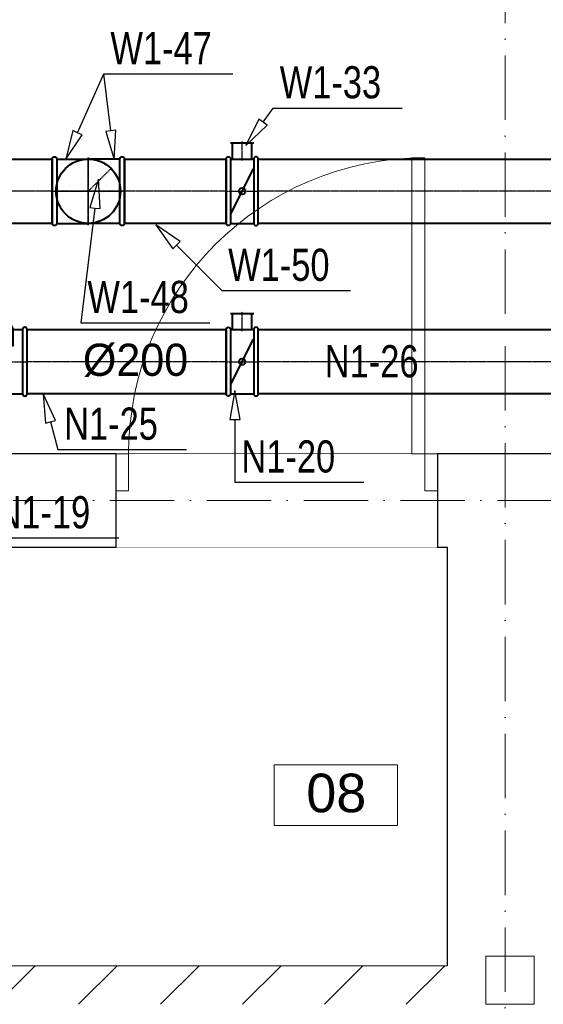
# Model space of a CAD drawing. Header units: millimetres. Extents: x 1700 to 4670, y 990 to 3874.
# Tile 20 of 110: x 2944 to 3107, y 1716 to 2022. Entities that reach past the tile are written whole.
import ezdxf
from ezdxf.enums import TextEntityAlignment as Align

# ---------------------------------------------------------------- set-up
doc = ezdxf.new("R2010")
doc.units = ezdxf.units.MM
for name, pattern in [('CENTER', [0.55, 0.37, -0.06, 0.06, -0.06]), ('Kropki i Kreski', [300, 200, -50, 0, -50]), ('Wipeout_Contour', [1000, 0, -1000])]:
    doc.linetypes.add(name, pattern=pattern)
doc.layers.get('0').update_dxf_attribs({"lineweight": 0})
for name, color, linetype in [('Nowe_210-A Pomieszczenia', 7, 'Continuous'), ('Nowe_420-K Ściany', 7, 'Continuous'), ('Nowe_440-K Słupy', 7, 'Continuous'), ('Nowe_Drzwi Archicad', 7, 'Continuous'), ('opisy mt', 7, 'Continuous'), ('WEN_N1-_ATRYBUT', 7, 'Continuous'), ('WEN_N1-_OSIE', 2, 'CENTER'), ('WEN_W1-_ATRYBUT', 7, 'Continuous'), ('WEN_W1-_OSIE', 2, 'CENTER')]:
    doc.layers.add(name, color=color, linetype=linetype)
for name, color, linetype, lineweight in [('Nowe_410-K Osie_Nr_pióra__18', 9, 'Continuous', 13), ('Nowe_420-K Ściany_Nr_pióra__1', 7, 'Continuous', 13), ('Nowe_420-K Ściany_Nr_pióra__27', 7, 'Continuous', 25), ('Nowe_440-K Słupy_Nr_pióra__28', 7, 'Continuous', 25), ('Nowe_810-G Ogólne_Nr_pióra__1', 7, 'Continuous', 13), ('Nowe_Drzwi Archicad_Nr_pióra__23', 7, 'Continuous', 15), ('Nowe_Drzwi Archicad_Nr_pióra__27', 7, 'Continuous', 25), ('Nowe_Drzwi Archicad_Nr_pióra__3', 7, 'Continuous', 13), ('Nowe_Metryczki pomieszczeń Archicada_Nr_pióra__6', 7, 'Continuous', 13), ('WEN_N1-_ZLICZAC', 170, 'Continuous', 40), ('WEN_W1-_ZLICZAC', 10, 'Continuous', 40)]:
    doc.layers.add(name, color=color, linetype=linetype, lineweight=lineweight)
doc.styles.add('STYL_AUTOMATYCZNY_1', font='txt')
doc.styles.add('STYL_WENTYLE', font='txt', dxfattribs={"width": 0.8})

# ---------------------------------------------------------------- blocks, each defined once
blk = doc.blocks.new('Pom. porządkowe_08_3_1', base_point=(10133.9, -10380.2))
at = {"color": 254, "linetype": 'Wipeout_Contour', "lineweight": 0, "ltscale": 58029.977032}
blk.add_wipeout([(9942.3, -10285.9), (9942.3, -10474.5), (10325.4, -10474.5), (10325.4, -10285.9)], dxfattribs=at).dxf.layer = 'Nowe_210-A Pomieszczenia'
at = {"layer": 'Nowe_Metryczki pomieszczeń Archicada_Nr_pióra__6', "color": 7, "linetype": 'Continuous', "lineweight": 13}
for p, q in [((9942.3, -10285.9), (10325.4, -10285.9)), ((9942.3, -10474.5), (9942.3, -10285.9)), ((10325.4, -10285.9), (10325.4, -10474.5)), ((10325.4, -10474.5), (9942.3, -10474.5))]:
    blk.add_line(p, q, dxfattribs=at)
at = {"layer": 'Nowe_Metryczki pomieszczeń Archicada_Nr_pióra__6', "color": 7, "lineweight": 13, "insert": (10042.3, -10313.4), "char_height": 120, "attachment_point": 1, "style": 'STYL_AUTOMATYCZNY_1'}
blk.add_mtext('\\A1;{\\pql;\\pt0,500;\\fArial|b0|i0|c238|p0;\\W1.000000;08\\fArial|b0|i0|c238|p0;\\W1.000000;\\A1{\\H.66x;\\S^  ;}\\fArial|b0|i0|c238|p0;\\W1.000000;\\fArial|b0|i0|c238|p0;\\W1.000000;\\A1{\\H.66x;\\S^  ;}}', dxfattribs=at)
blk = doc.blocks.new('T200280CN1-_13')
for p, q in [((-140, -14), (-172, -75)), ((-70, -14), (-172, -125)), ((70, -14), (172, -125)), ((140, -14), (172, -75)), ((-201, -275), (201, -275))]:
    blk.add_line(p, q)
for points in [[(140, 0), (-140, 0, 1), (-140, -14), (140, -14, 1)], [(-215, -275), (-215, -75, -1), (-201, -75), (-201, -275, -1)], [(215, -275), (215, -75, 1), (201, -75), (201, -275, 1)]]:
    blk.add_lwpolyline(points, format="xyb", close=True)
blk.add_lwpolyline([(-201, -75), (-172, -75), (-172, -125), (172, -125), (172, -75), (201, -75)])
for p in [(0, 0), (-215, -175), (215, -175)]:
    blk.add_point(p)
at = {"layer": 'WEN_N1-_OSIE'}
for p, q in [((0, -285), (0, 0)), ((-215, -175), (215, -175))]:
    blk.add_line(p, q, dxfattribs=at)
at = {"layer": 'WEN_N1-_ATRYBUT', "style": 'STYL_WENTYLE', "width": 0.8, "flags": 8}
blk.add_attdef('WENTYLE', text='', height=100, dxfattribs=at).set_placement((0, -175), align=Align.BOTTOM_LEFT)
blk = doc.blocks.new('SR-200CN1-_618-0870979471_14')
blk.add_lwpolyline([(0, -100), (0, 100), (618.1, 100), (618.1, -100)], close=True)
for p in [(0, 0), (618.1, 0)]:
    blk.add_point(p)
at = {"layer": 'WEN_N1-_OSIE'}
blk.add_line((0, 0), (618.1, 0), dxfattribs=at)
at = {"layer": 'WEN_N1-_ATRYBUT', "style": 'STYL_WENTYLE', "width": 0.8, "flags": 8}
blk.add_attdef('WENTYLE', text='', height=100, dxfattribs=at).set_placement((309, 0), align=Align.BOTTOM_LEFT)
at = {"layer": 'WEN_N1-_OSIE', "style": 'STYL_WENTYLE', "width": 0.8, "flags": 8}
blk.add_attdef('FI_KANALU', text='', height=40, dxfattribs=at).set_placement((309, 50), align=Align.MIDDLE_CENTER)
blk = doc.blocks.new('DR200CN1-_11')
for p, q in [((14, 150), (86, 150)), ((20, 100), (20, 150)), ((80, 100), (80, 150)), ((14, 100), (86, 100)), ((15, -70), (85, 70)), ((14, -100), (86, -100))]:
    blk.add_line(p, q)
for points in [[(0, -100), (0, 100, -1), (14, 100), (14, -100, -1)], [(100, -100), (100, 100, 1), (86, 100), (86, -100, 1)]]:
    blk.add_lwpolyline(points, format="xyb", close=True)
blk.add_circle((50, 0), 10)
for p in [(0, 0), (100, 0)]:
    blk.add_point(p)
at = {"layer": 'WEN_N1-_OSIE'}
for p, q in [((50, 95), (50, 155)), ((0, 0), (100, 0))]:
    blk.add_line(p, q, dxfattribs=at)
at = {"layer": 'WEN_N1-_ATRYBUT', "style": 'STYL_WENTYLE', "width": 0.8, "flags": 8}
blk.add_attdef('WENTYLE', text='', height=100, dxfattribs=at).set_placement((0, 0), align=Align.BOTTOM_LEFT)
blk = doc.blocks.new('SR-200CW1-_2170-0276424007_14')
blk.add_lwpolyline([(0, -100), (0, 100), (2170, 100), (2170, -100)], close=True)
for p in [(0, 0), (2170, 0)]:
    blk.add_point(p)
at = {"layer": 'WEN_W1-_OSIE'}
blk.add_line((0, 0), (2170, 0), dxfattribs=at)
at = {"layer": 'WEN_W1-_ATRYBUT', "style": 'STYL_WENTYLE', "width": 0.8, "flags": 8}
blk.add_attdef('WENTYLE', text='', height=100, dxfattribs=at).set_placement((1085, 0), align=Align.BOTTOM_LEFT)
at = {"layer": 'WEN_W1-_OSIE', "style": 'STYL_WENTYLE', "width": 0.8, "flags": 8}
blk.add_attdef('FI_KANALU', text='', height=40, dxfattribs=at).set_placement((1085, 50), align=Align.MIDDLE_CENTER)
blk = doc.blocks.new('DR200CW1-_11')
for p, q in [((14, 150), (86, 150)), ((20, 100), (20, 150)), ((80, 100), (80, 150)), ((14, 100), (86, 100)), ((15, -70), (85, 70)), ((14, -100), (86, -100))]:
    blk.add_line(p, q)
for points in [[(0, -100), (0, 100, -1), (14, 100), (14, -100, -1)], [(100, -100), (100, 100, 1), (86, 100), (86, -100, 1)]]:
    blk.add_lwpolyline(points, format="xyb", close=True)
blk.add_circle((50, 0), 10)
for p in [(0, 0), (100, 0)]:
    blk.add_point(p)
at = {"layer": 'WEN_W1-_OSIE'}
for p, q in [((50, 95), (50, 155)), ((0, 0), (100, 0))]:
    blk.add_line(p, q, dxfattribs=at)
at = {"layer": 'WEN_W1-_ATRYBUT', "style": 'STYL_WENTYLE', "width": 0.8, "flags": 8}
blk.add_attdef('WENTYLE', text='', height=100, dxfattribs=at).set_placement((0, 0), align=Align.BOTTOM_LEFT)
blk = doc.blocks.new('BPK20090CW1-_13')
for p, q in [((-100, 14), (-100, 112)), ((100, 14), (100, 112))]:
    blk.add_line(p, q)
blk.add_lwpolyline([(100, 0), (-100, 0, -1), (-100, 14), (100, 14, -1)], format="xyb", close=True)
blk.add_circle((0, 112), 100)
blk.add_point((0, 0))
at = {"layer": 'WEN_W1-_OSIE'}
for p, q in [((0, 0), (0, 217)), ((-105, 112), (105, 112))]:
    blk.add_line(p, q, dxfattribs=at)
at = {"layer": 'WEN_W1-_ATRYBUT', "style": 'STYL_WENTYLE', "width": 0.8, "flags": 8}
blk.add_attdef('WENTYLE', text='', height=100, dxfattribs=at).set_placement((56, 0), align=Align.BOTTOM_LEFT)
blk = doc.blocks.new('SR-200CW1-_316-0865724379_14')
blk.add_lwpolyline([(0, -100), (0, 100), (316.1, 100), (316.1, -100)], close=True)
for p in [(0, 0), (316.1, 0)]:
    blk.add_point(p)
at = {"layer": 'WEN_W1-_OSIE'}
blk.add_line((0, 0), (316.1, 0), dxfattribs=at)
at = {"layer": 'WEN_W1-_ATRYBUT', "style": 'STYL_WENTYLE', "width": 0.8, "flags": 8}
blk.add_attdef('WENTYLE', text='', height=100, dxfattribs=at).set_placement((158, 0), align=Align.BOTTOM_LEFT)
at = {"layer": 'WEN_W1-_OSIE', "style": 'STYL_WENTYLE', "width": 0.8, "flags": 8}
blk.add_attdef('FI_KANALU', text='', height=40, dxfattribs=at).set_placement((158, 50), align=Align.MIDDLE_CENTER)
blk = doc.blocks.new('PSR200CW1-_150_11')
blk.add_circle((0, 0), 100)
for p in [(70.7, 70.7), (0, 0)]:
    blk.add_point(p)
at = {"layer": 'WEN_W1-_OSIE'}
blk.add_line((0, 0), (70.7, 70.7), dxfattribs=at)
at = {"layer": 'WEN_W1-_ATRYBUT', "style": 'STYL_WENTYLE', "width": 0.8, "flags": 8}
blk.add_attdef('WENTYLE', text='', height=100, dxfattribs=at).set_placement((0, 0), align=Align.BOTTOM_LEFT)
blk = doc.blocks.new('SR-200CN1-_2772-7318246925_14')
blk.add_lwpolyline([(0, -100), (0, 100), (2772.7, 100), (2772.7, -100)], close=True)
for p in [(0, 0), (2772.7, 0)]:
    blk.add_point(p)
at = {"layer": 'WEN_N1-_OSIE'}
blk.add_line((0, 0), (2772.7, 0), dxfattribs=at)
at = {"layer": 'WEN_N1-_ATRYBUT', "style": 'STYL_WENTYLE', "width": 0.8, "flags": 8}
blk.add_attdef('WENTYLE', text='', height=100, dxfattribs=at).set_placement((1386.4, 0), align=Align.BOTTOM_LEFT)
at = {"layer": 'WEN_N1-_OSIE', "style": 'STYL_WENTYLE', "width": 0.8, "flags": 8}
blk.add_attdef('FI_KANALU', text='', height=40, dxfattribs=at).set_placement((1386.4, 50), align=Align.MIDDLE_CENTER)

msp = doc.modelspace()

# ---------------------------------------------------------------- linework, layer by layer
msp.add_point((2954.07, 1969.02))
at = {"layer": 'Nowe_210-A Pomieszczenia', "color": 252, "linetype": 'Continuous', "lineweight": 0, "flags": 128}
msp.add_lwpolyline([(2834.79, 1829.41), (2811.79, 1829.41), (2811.79, 1728.41), (3076.79, 1728.41), (3076.79, 1858.41), (2834.79, 1858.41)], close=True, dxfattribs=at)
at = {"layer": 'Nowe_Drzwi Archicad', "color": 252, "linetype": 'Wipeout_Contour', "lineweight": 0, "ltscale": 54636.936415}
msp.add_line((3069.79, 1979.41), (3065.79, 1979.41), dxfattribs=at)
at = {"layer": 'Nowe_Drzwi Archicad_Nr_pióra__3', "color": 252, "linetype": 'Continuous', "lineweight": 13}
msp.add_line((3065.79, 1979.41), (3069.79, 1979.41), dxfattribs=at)
at = {"layer": 'WEN_W1-_ATRYBUT'}
for points in [[(2961.93, 1987.17), (2960.47, 1987.83), (2958.25, 1978.96), (2963.39, 1986.52), (2961.93, 1987.17), (2970.14, 2005.44), (3010.14, 2005.44)], [(2972.27, 1987.77), (2970.68, 1987.58), (2973.34, 1978.83), (2973.85, 1987.96), (2972.27, 1987.77), (2970.14, 2005.44), (3010.14, 2005.44)], [(3019.56, 1990.47), (3018.26, 1991.41), (3014.27, 1983.19), (3020.85, 1989.53), (3019.56, 1990.47), (3022.75, 1994.86), (3062.75, 1994.86)], [(2967.32, 1963.8), (2968.91, 1963.6), (2968.4, 1972.73), (2965.73, 1963.99), (2967.32, 1963.8), (2962.99, 1928.16), (3002.99, 1928.16)], [(2992.67, 1952.23), (2993.8, 1953.36), (2986.3, 1958.59), (2991.54, 1951.1), (2992.67, 1952.23), (3006.73, 1938.16), (3046.73, 1938.16)]]:
    msp.add_lwpolyline(points, dxfattribs=at)
at = {"layer": 'WEN_W1-_OSIE'}
msp.add_line((2954.07, 1969.02), (2735.86, 1969.02), dxfattribs=at)
at = {"layer": 'WEN_W1-_ZLICZAC'}
msp.add_lwpolyline([(2938.77, 1979.02), (2954.07, 1979.02), (2954.07, 1959.02), (2938.77, 1959.02)], dxfattribs=at)

# ---------------------------------------------------------------- block references
at = {"layer": 'WEN_N1-_ZLICZAC'}
ref = msp.add_blockref('SR-200CN1-_618-0870979471_14', (3008.08, 1916.05), dxfattribs=dict(at, xscale=0.1, yscale=0.1, zscale=0.1, rotation=180))
ref.add_attrib('WENTYLE', 'N1-25', dxfattribs={"layer": 'WEN_N1-_ATRYBUT', "height": 10, "style": 'STYL_WENTYLE', "width": 0.8, "flags": 8}).set_placement((2957.76, 1888.81), align=Align.BOTTOM_LEFT)
ref = msp.add_blockref('SR-200CN1-_2772-7318246925_14', (3295.35, 1916.05), dxfattribs=dict(at, xscale=0.1, yscale=0.1, zscale=0.1, rotation=180))
ref.add_attrib('WENTYLE', 'N1-26', dxfattribs={"layer": 'WEN_N1-_ATRYBUT', "height": 10, "style": 'STYL_WENTYLE', "width": 0.8, "flags": 8}).set_placement((3038.75, 1908.19), align=Align.BOTTOM_LEFT)
at = {"layer": 'WEN_W1-_ZLICZAC'}
ref = msp.add_blockref('BPK20090CW1-_13', (2976.47, 1969.02), dxfattribs=dict(at, xscale=0.1, yscale=0.1, zscale=0.1, rotation=90))
ref.add_attrib('WENTYLE', 'W1-47', dxfattribs={"layer": 'WEN_W1-_ATRYBUT', "height": 10, "style": 'STYL_WENTYLE', "width": 0.8, "flags": 8}).set_placement((2972.14, 2005.44), align=Align.BOTTOM_LEFT)
ref = msp.add_blockref('DR200CW1-_11', (3008.08, 1969.02), dxfattribs=dict(at, xscale=0.1, yscale=0.1, zscale=0.1))
ref.add_attrib('WENTYLE', 'W1-33', dxfattribs={"layer": 'WEN_W1-_ATRYBUT', "height": 10, "style": 'STYL_WENTYLE', "width": 0.8, "flags": 8}).set_placement((3024.75, 1994.86), align=Align.BOTTOM_LEFT)
at = {"layer": 'WEN_W1-_ZLICZAC', "xscale": 0.1, "yscale": 0.1, "zscale": 0.1, "rotation": 270}
msp.add_blockref('BPK20090CW1-_13', (2954.07, 1969.02), dxfattribs=at)
at = {"layer": 'WEN_W1-_ZLICZAC'}
ref = msp.add_blockref('PSR200CW1-_150_11', (2965.27, 1969.02), dxfattribs=dict(at, xscale=0.1, yscale=0.1, zscale=0.1))
ref.add_attrib('WENTYLE', 'W1-48', dxfattribs={"layer": 'WEN_W1-_ATRYBUT', "height": 10, "style": 'STYL_WENTYLE', "width": 0.8, "flags": 8}).set_placement((2964.99, 1928.16), align=Align.BOTTOM_LEFT)
ref = msp.add_blockref('SR-200CW1-_316-0865724379_14', (3008.08, 1969.02), dxfattribs=dict(at, xscale=0.1, yscale=0.1, zscale=0.1, rotation=180))
ref.add_attrib('WENTYLE', 'W1-50', dxfattribs={"layer": 'WEN_W1-_ATRYBUT', "height": 10, "style": 'STYL_WENTYLE', "width": 0.8, "flags": 8}).set_placement((3008.73, 1938.16), align=Align.BOTTOM_LEFT)
ref = msp.add_blockref('SR-200CW1-_2170-0276424007_14', (3235.08, 1969.02), dxfattribs=dict(at, xscale=0.1, yscale=0.1, zscale=0.1, rotation=179.9999999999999))
ref.add_attrib('WENTYLE', 'W1-46', dxfattribs={"layer": 'WEN_W1-_ATRYBUT', "height": 10, "style": 'STYL_WENTYLE', "width": 0.8, "flags": 8}).set_placement((3112.43, 1961.94), align=Align.BOTTOM_LEFT)

# ---------------------------------------------------------------- texts
at = {"layer": 'opisy mt', "linetype": 'Continuous', "lineweight": 18, "insert": (2963.58, 1921.65), "char_height": 10, "width": 136.5578, "attachment_point": 1}
msp.add_mtext('%%C200', dxfattribs=at)

# ---------------------------------------------------------------- next in the draw order: block references
at = {"layer": 'Nowe_210-A Pomieszczenia', "color": 252, "linetype": 'Continuous', "lineweight": 13, "xscale": 0.1, "yscale": 0.1, "zscale": 0.1}
msp.add_blockref('Pom. porządkowe_08_3_1', (3042.17, 1781.39), dxfattribs=at)

# ---------------------------------------------------------------- next in the draw order: linework, layer by layer
at = {"layer": 'Nowe_210-A Pomieszczenia', "color": 252, "linetype": 'Continuous', "lineweight": 0, "flags": 128}
msp.add_lwpolyline([(2570.79, 2353.41), (2570.79, 1716.42), (2644.79, 1716.48), (2644.81, 1688.31), (2644.81, 1659.41), (2467.79, 1659.41), (2467.79, 1539.41), (2782.79, 1539.41), (2782.79, 1659.41), (2744.79, 1659.41), (2744.79, 1688.38), (2782.79, 1688.41), (2782.79, 1934.41), (2811.79, 1934.41), (2811.79, 1887.41), (2892.79, 1887.41), (2892.79, 1934.41), (2902.79, 1934.41), (2902.79, 1887.41), (3770.79, 1887.41)], dxfattribs=at)

# ---------------------------------------------------------------- next in the draw order: wipeouts: each hides what was drawn before it
at = {"color": 252, "linetype": 'Wipeout_Contour', "lineweight": 0, "ltscale": 51319.287577}
msp.add_wipeout([(2811.79, 1887.41), (2811.79, 1858.41), (2973.79, 1858.41), (2973.79, 1887.41)], dxfattribs=at).dxf.layer = 'Nowe_420-K Ściany'
at = {"color": 252, "linetype": 'Wipeout_Contour', "lineweight": 0, "ltscale": 59351.679518}
msp.add_wipeout([(3073.79, 1887.41), (3073.79, 1858.41), (3265.79, 1858.41), (3265.79, 1887.41)], dxfattribs=at).dxf.layer = 'Nowe_420-K Ściany'
at = {"color": 252, "linetype": 'Wipeout_Contour', "lineweight": 0, "ltscale": 57298.597285}
msp.add_wipeout([(2811.79, 1716.41), (3076.79, 1716.41), (3076.79, 1728.41), (2811.79, 1728.41)], dxfattribs=at).dxf.layer = 'Nowe_420-K Ściany'

# ---------------------------------------------------------------- next in the draw order: hatches: boundary and pattern name
at = {"layer": 'Nowe_420-K Ściany', "linetype": 'Continuous', "lineweight": 0}
h = msp.add_hatch(dxfattribs=at)
h.set_pattern_fill('Bloczki_ceramiczne_0001', color=252, scale=0.1, style=0, pattern_type=2)
h.set_pattern_definition([(45, (2028.786, 2819.407), (-12.72792, 12.72792), [])])
h.paths.add_polyline_path([(2811.79, 1716.41), (3076.79, 1716.41), (3076.79, 1728.41), (2811.79, 1728.41)])

# ---------------------------------------------------------------- next in the draw order: linework, layer by layer
at = {"layer": 'Nowe_420-K Ściany_Nr_pióra__1', "color": 252, "linetype": 'Continuous', "lineweight": 13, "flags": 128}
msp.add_lwpolyline([(3076.79, 1728.41), (2811.79, 1728.41)], dxfattribs=at)

# ---------------------------------------------------------------- next in the draw order: block references
at = {"layer": 'WEN_N1-_ZLICZAC'}
ref = msp.add_blockref('T200280CN1-_13', (2924.77, 1933.55), dxfattribs=dict(at, xscale=0.1, yscale=0.1, zscale=0.1))
ref.add_attrib('WENTYLE', 'N1-19', dxfattribs={"layer": 'WEN_N1-_ATRYBUT', "height": 10, "style": 'STYL_WENTYLE', "width": 0.8, "flags": 8}).set_placement((2936.73, 1861.28), align=Align.BOTTOM_LEFT)

# ---------------------------------------------------------------- next in the draw order: wipeouts: each hides what was drawn before it
at = {"color": 252, "linetype": 'Wipeout_Contour', "lineweight": 0, "ltscale": 54949.999946}
msp.add_wipeout([(3073.79, 1887.41), (2973.79, 1887.41), (2973.79, 1858.41), (3073.79, 1858.41)], dxfattribs=at).dxf.layer = 'Nowe_420-K Ściany'

# ---------------------------------------------------------------- next in the draw order: linework, layer by layer
at = {"layer": 'Nowe_410-K Osie_Nr_pióra__18', "color": 9, "linetype": 'Kropki i Kreski', "lineweight": 13, "ltscale": 0.1}
msp.add_line((2911.79, 1872.91), (3910.38, 1872.91), dxfattribs=at)
at = {"layer": 'Nowe_420-K Ściany_Nr_pióra__27', "color": 252, "linetype": 'Continuous', "lineweight": 25}
for p, q in [((2973.79, 1887.41), (2973.79, 1875.91)), ((3073.79, 1887.41), (3073.79, 1875.91)), ((2973.79, 1875.91), (2973.79, 1858.41)), ((3073.79, 1875.91), (3073.79, 1858.41))]:
    msp.add_line(p, q, dxfattribs=at)
at = {"layer": 'Nowe_420-K Ściany_Nr_pióra__27', "color": 252, "linetype": 'Continuous', "lineweight": 25, "flags": 128}
for points in [[(2973.79, 1887.41), (2902.79, 1887.41)], [(3265.79, 1887.41), (3073.79, 1887.41)], [(2834.79, 1858.41), (2973.79, 1858.41)], [(3073.79, 1858.41), (3076.79, 1858.41)]]:
    msp.add_lwpolyline(points, dxfattribs=at)
at = {"layer": 'Nowe_Drzwi Archicad', "color": 252, "linetype": 'Wipeout_Contour', "lineweight": 0, "ltscale": 54636.936415}
for p, q in [((3065.79, 1979.41), (3065.79, 1887.41)), ((3069.79, 1887.41), (3069.79, 1979.41)), ((3065.79, 1887.41), (3069.79, 1887.41))]:
    msp.add_line(p, q, dxfattribs=at)
at = {"layer": 'Nowe_Drzwi Archicad', "color": 252, "linetype": 'Wipeout_Contour', "lineweight": 0, "ltscale": 53309.708331}
for p, q in [((2977.79, 1887.41), (2973.79, 1887.41)), ((2973.79, 1887.41), (2973.79, 1875.91)), ((2977.79, 1875.91), (2977.79, 1887.41)), ((2973.79, 1875.91), (2977.79, 1875.91))]:
    msp.add_line(p, q, dxfattribs=at)
at = {"layer": 'Nowe_Drzwi Archicad', "color": 252, "linetype": 'Wipeout_Contour', "lineweight": 0, "ltscale": 56103.397709}
for p, q in [((3073.79, 1887.41), (3069.79, 1887.41)), ((3069.79, 1887.41), (3069.79, 1875.91)), ((3073.79, 1875.91), (3073.79, 1887.41)), ((3069.79, 1875.91), (3073.79, 1875.91))]:
    msp.add_line(p, q, dxfattribs=at)
at = {"layer": 'Nowe_Drzwi Archicad_Nr_pióra__23', "color": 252, "linetype": 'Continuous', "lineweight": 15}
for p, q in [((2977.79, 1887.41), (2973.79, 1887.41)), ((2973.79, 1887.41), (2973.79, 1875.91)), ((2977.79, 1875.91), (2977.79, 1887.41)), ((3073.79, 1887.41), (3069.79, 1887.41)), ((3069.79, 1887.41), (3069.79, 1875.91)), ((3073.79, 1875.91), (3073.79, 1887.41)), ((2973.79, 1875.91), (2977.79, 1875.91)), ((3069.79, 1875.91), (3073.79, 1875.91))]:
    msp.add_line(p, q, dxfattribs=at)
at = {"layer": 'Nowe_Drzwi Archicad_Nr_pióra__27', "color": 252, "linetype": 'Continuous', "lineweight": 25}
for p, q in [((2973.79, 1887.41), (2973.79, 1875.91)), ((2973.79, 1887.41), (2973.79, 1875.91)), ((3073.79, 1887.41), (3073.79, 1875.91)), ((3073.79, 1887.41), (3073.79, 1875.91)), ((2973.79, 1875.91), (2973.79, 1858.41)), ((3073.79, 1875.91), (3073.79, 1858.41))]:
    msp.add_line(p, q, dxfattribs=at)
at = {"layer": 'Nowe_Drzwi Archicad_Nr_pióra__3', "color": 252, "linetype": 'Continuous', "lineweight": 13}
for p, q in [((3065.79, 1887.41), (3065.79, 1979.41)), ((3069.79, 1979.41), (3069.79, 1887.41)), ((3069.79, 1887.41), (3065.79, 1887.41))]:
    msp.add_line(p, q, dxfattribs=at)
msp.add_arc((3069.79, 1887.41), 92, 90, 180, dxfattribs=at)
at = {"layer": 'WEN_N1-_ATRYBUT'}
for points in [[(2953.53, 1897.34), (2955.08, 1897.75), (2951.25, 1906.05), (2951.98, 1896.94), (2953.53, 1897.34), (2955.76, 1888.81), (2995.76, 1888.81)], [(3010.85, 1898.12), (3012.45, 1898.12), (3010.85, 1907.12), (3009.25, 1898.12), (3010.85, 1898.12), (3010.85, 1878.62), (3050.85, 1878.62)], [(2928.68, 1896.43), (2930.25, 1896.7), (2927.15, 1905.3), (2927.1, 1896.16), (2928.68, 1896.43), (2934.73, 1861.28), (2974.73, 1861.28)]]:
    msp.add_lwpolyline(points, dxfattribs=at)

# ---------------------------------------------------------------- next in the draw order: block references
at = {"layer": 'WEN_N1-_ZLICZAC'}
ref = msp.add_blockref('DR200CN1-_11', (3008.08, 1916.05), dxfattribs=dict(at, xscale=0.1, yscale=0.1, zscale=0.1))
ref.add_attrib('WENTYLE', 'N1-20', dxfattribs={"layer": 'WEN_N1-_ATRYBUT', "height": 10, "style": 'STYL_WENTYLE', "width": 0.8, "flags": 8}).set_placement((3012.85, 1878.62), align=Align.BOTTOM_LEFT)

# ---------------------------------------------------------------- next in the draw order: wipeouts: each hides what was drawn before it
at = {"color": 252, "linetype": 'Wipeout_Contour', "lineweight": 0, "ltscale": 225814.319236}
msp.add_wipeout([(3076.79, 1526.41), (3076.79, 1514.41), (3076.79, 1483.41), (3088.79, 1483.41), (3088.79, 1471.41), (3115.79, 1471.41), (3115.79, 1503.41), (3115.79, 1515.41), (3115.79, 1721.41), (3115.79, 1733.41), (3115.79, 1858.41), (3076.79, 1858.41), (3076.79, 1728.41), (3076.79, 1716.41)], dxfattribs=at).dxf.layer = 'Nowe_440-K Słupy'

# ---------------------------------------------------------------- next in the draw order: linework, layer by layer
at = {"layer": 'Nowe_410-K Osie_Nr_pióra__18', "color": 9, "linetype": 'Kropki i Kreski', "lineweight": 13, "ltscale": 0.1}
msp.add_line((3094.79, 3004.46), (3094.79, 1093.85), dxfattribs=at)
at = {"layer": 'Nowe_440-K Słupy_Nr_pióra__28', "color": 252, "linetype": 'Continuous', "lineweight": 25, "flags": 128}
msp.add_lwpolyline([(3076.79, 1858.41), (3076.79, 1728.41)], dxfattribs=at)
at = {"layer": 'Nowe_810-G Ogólne_Nr_pióra__1', "color": 252, "linetype": 'Continuous', "lineweight": 13, "flags": 128}
msp.add_lwpolyline([(3088.79, 1731.41), (3088.79, 1716.41), (3103.79, 1716.41), (3103.79, 1731.41)], close=True, dxfattribs=at)

doc.saveas('drawing.dxf')
